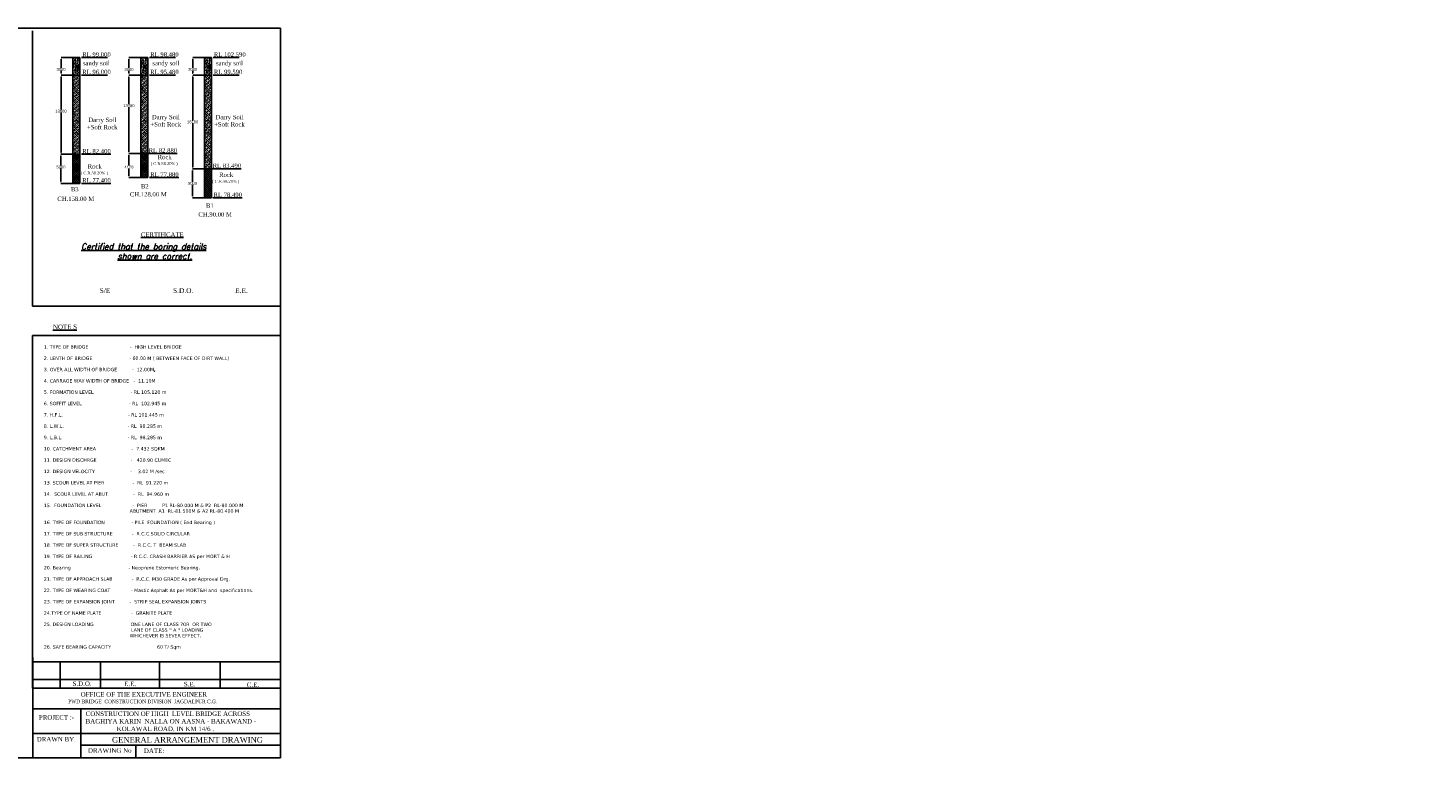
# Model space of a CAD drawing. Header units: millimetres. Extents: x -20950785 to 43207042, y -3207472 to 3168443.
# Tile 21 of 89: x 8095242 to 8335760, y -1027376 to -902047. Entities that reach past the tile are written whole.
import ezdxf

# ---------------------------------------------------------------- set-up
doc = ezdxf.new("R2010")
doc.units = ezdxf.units.MM
doc.header["$LTSCALE"] = 60
doc.header["$MEASUREMENT"] = 0
doc.styles.add('style1', font='txt.shx', dxfattribs={"height": 1})
doc.dimstyles.get("Standard").update_dxf_attribs({"dimtxt": 400, "dimasz": 215, "dimexe": 0.18, "dimexo": 0.0625, "dimgap": 0.09, "dimtad": 0, "dimtih": 1, "dimtoh": 1, "dimdec": 0, "dimzin": 4, "dimdsep": 46, "dimtxsty": 'Standard', "dimblk": 'OPEN90', "dimcen": 0, "dimadec": 0, "dimazin": 1, "dimtfac": 1, "dimtdec": 0, "dimtix": 1, "dimtofl": 0, "dimtmove": 0, "dimatfit": 3, "dimldrblk": 'OPEN30', "dimfxl": 1, "dimtolj": 1, "dimtzin": 0, "dimarcsym": 0})

# ---------------------------------------------------------------- blocks, each defined once
blk = doc.blocks.new('*D194')
at = {"color": 0, "linetype": 'Continuous', "lineweight": -2, "transparency": 16777216}
for p, q in [((8102934, -907115), (8100919, -907115)), ((8100920, -907415), (8100920, -908907)), ((8102934, -910115), (8100919, -910115)), ((8100920, -909815), (8100920, -909407))]:
    blk.add_line(p, q, dxfattribs=at)
for points in [[(8100870, -907415), (8100970, -907415), (8100920, -907115)], [(8100870, -909815), (8100970, -909815), (8100920, -910115)]]:
    blk.add_solid(points, dxfattribs=at)
at = {"layer": 'Defpoints', "color": 0, "linetype": 'Continuous', "lineweight": -2, "transparency": 16777216}
for p in [(8102934, -907115), (8100920, -910115), (8102934, -910115)]:
    blk.add_point(p, dxfattribs=at)
at = {"color": 0, "linetype": 'Continuous', "transparency": 16777216, "insert": (8100920, -909157), "char_height": 500, "attachment_point": 5}
blk.add_mtext('\\A1;3000', dxfattribs=at)
blk = doc.blocks.new('*D141')
at = {"color": 0, "linetype": 'Continuous', "lineweight": -2, "transparency": 16777216}
for p, q in [((8102934, -910115), (8100912, -910115)), ((8100913, -910415), (8100913, -916064)), ((8100913, -923415), (8100913, -916564)), ((8102934, -923715), (8100912, -923715))]:
    blk.add_line(p, q, dxfattribs=at)
for points in [[(8100863, -910415), (8100963, -910415), (8100913, -910115)], [(8100863, -923415), (8100963, -923415), (8100913, -923715)]]:
    blk.add_solid(points, dxfattribs=at)
at = {"layer": 'Defpoints', "color": 0, "linetype": 'Continuous', "lineweight": -2, "transparency": 16777216}
for p in [(8102934, -910115), (8100913, -923715), (8102934, -923715)]:
    blk.add_point(p, dxfattribs=at)
at = {"color": 0, "linetype": 'Continuous', "transparency": 16777216, "insert": (8100913, -916314), "char_height": 500, "attachment_point": 5}
blk.add_mtext('\\A1;13600', dxfattribs=at)
blk = doc.blocks.new('*D195')
at = {"color": 0, "linetype": 'Continuous', "lineweight": -2, "transparency": 16777216}
for p, q in [((8102934, -923715), (8100904, -923715)), ((8100904, -924015), (8100904, -925668)), ((8100904, -928415), (8100904, -926168)), ((8102934, -928715), (8100904, -928715))]:
    blk.add_line(p, q, dxfattribs=at)
for points in [[(8100854, -924015), (8100954, -924015), (8100904, -923715)], [(8100854, -928415), (8100954, -928415), (8100904, -928715)]]:
    blk.add_solid(points, dxfattribs=at)
at = {"layer": 'Defpoints', "color": 0, "linetype": 'Continuous', "lineweight": -2, "transparency": 16777216}
for p in [(8100904, -923715), (8102934, -923715), (8102934, -928715)]:
    blk.add_point(p, dxfattribs=at)
at = {"color": 0, "linetype": 'Continuous', "transparency": 16777216, "insert": (8100904, -925918), "char_height": 500, "attachment_point": 5}
blk.add_mtext('\\A1;5000', dxfattribs=at)
blk = doc.blocks.new('*D196')
at = {"color": 0, "linetype": 'Continuous', "lineweight": -2, "transparency": 16777216}
for p, q in [((8114607, -907115), (8112593, -907115)), ((8112593, -907415), (8112593, -908907)), ((8112593, -909815), (8112593, -909407)), ((8114607, -910115), (8112593, -910115))]:
    blk.add_line(p, q, dxfattribs=at)
for points in [[(8112543, -907415), (8112643, -907415), (8112593, -907115)], [(8112543, -909815), (8112643, -909815), (8112593, -910115)]]:
    blk.add_solid(points, dxfattribs=at)
at = {"layer": 'Defpoints', "color": 0, "linetype": 'Continuous', "lineweight": -2, "transparency": 16777216}
for p in [(8114607, -907115), (8112593, -910115), (8114607, -910115)]:
    blk.add_point(p, dxfattribs=at)
at = {"color": 0, "linetype": 'Continuous', "transparency": 16777216, "insert": (8112593, -909157), "char_height": 500, "attachment_point": 5}
blk.add_mtext('\\A1;3000', dxfattribs=at)
blk = doc.blocks.new('*D142')
at = {"color": 0, "linetype": 'Continuous', "lineweight": -2, "transparency": 16777216}
for p, q in [((8114607, -910115), (8112578, -910115)), ((8112578, -910415), (8112578, -915135)), ((8112578, -923295), (8112578, -915635)), ((8114607, -923595), (8112578, -923595))]:
    blk.add_line(p, q, dxfattribs=at)
for points in [[(8112528, -910415), (8112628, -910415), (8112578, -910115)], [(8112528, -923295), (8112628, -923295), (8112578, -923595)]]:
    blk.add_solid(points, dxfattribs=at)
at = {"layer": 'Defpoints', "color": 0, "linetype": 'Continuous', "lineweight": -2, "transparency": 16777216}
for p in [(8114607, -910115), (8112578, -923595), (8114607, -923595)]:
    blk.add_point(p, dxfattribs=at)
at = {"color": 0, "linetype": 'Continuous', "transparency": 16777216, "insert": (8112578, -915385), "char_height": 500, "attachment_point": 5}
blk.add_mtext('\\A1;13480', dxfattribs=at)
blk = doc.blocks.new('*D197')
at = {"color": 0, "linetype": 'Continuous', "lineweight": -2, "transparency": 16777216}
for p, q in [((8114607, -923595), (8112578, -923595)), ((8112578, -923895), (8112578, -925668)), ((8112578, -927415), (8112578, -926168)), ((8114607, -927715), (8112578, -927715))]:
    blk.add_line(p, q, dxfattribs=at)
for points in [[(8112528, -923895), (8112628, -923895), (8112578, -923595)], [(8112528, -927415), (8112628, -927415), (8112578, -927715)]]:
    blk.add_solid(points, dxfattribs=at)
at = {"layer": 'Defpoints', "color": 0, "linetype": 'Continuous', "lineweight": -2, "transparency": 16777216}
for p in [(8112578, -923595), (8114607, -923595), (8114607, -927715)]:
    blk.add_point(p, dxfattribs=at)
at = {"color": 0, "linetype": 'Continuous', "transparency": 16777216, "insert": (8112578, -925918), "char_height": 500, "attachment_point": 5}
blk.add_mtext('\\A1;4120', dxfattribs=at)
blk = doc.blocks.new('*D198')
at = {"color": 0, "linetype": 'Continuous', "lineweight": -2, "transparency": 16777216}
for p, q in [((8125550, -907115), (8123536, -907115)), ((8123536, -907415), (8123536, -908907)), ((8123536, -909815), (8123536, -909407)), ((8125550, -910115), (8123536, -910115))]:
    blk.add_line(p, q, dxfattribs=at)
for points in [[(8123486, -907415), (8123586, -907415), (8123536, -907115)], [(8123486, -909815), (8123586, -909815), (8123536, -910115)]]:
    blk.add_solid(points, dxfattribs=at)
at = {"layer": 'Defpoints', "color": 0, "linetype": 'Continuous', "lineweight": -2, "transparency": 16777216}
for p in [(8125551, -907115), (8123536, -910115), (8125551, -910115)]:
    blk.add_point(p, dxfattribs=at)
at = {"color": 0, "linetype": 'Continuous', "transparency": 16777216, "insert": (8123536, -909157), "char_height": 500, "attachment_point": 5}
blk.add_mtext('\\A1;3000', dxfattribs=at)
blk = doc.blocks.new('*D154')
at = {"color": 0, "linetype": 'Continuous', "lineweight": -2, "transparency": 16777216}
for p, q in [((8125550, -910115), (8123536, -910115)), ((8123536, -910415), (8123536, -917915)), ((8123536, -925915), (8123536, -918415)), ((8125550, -926215), (8123536, -926215))]:
    blk.add_line(p, q, dxfattribs=at)
for points in [[(8123486, -910415), (8123586, -910415), (8123536, -910115)], [(8123486, -925915), (8123586, -925915), (8123536, -926215)]]:
    blk.add_solid(points, dxfattribs=at)
at = {"layer": 'Defpoints', "color": 0, "linetype": 'Continuous', "lineweight": -2, "transparency": 16777216}
for p in [(8123536, -910115), (8125551, -910115), (8125551, -926215)]:
    blk.add_point(p, dxfattribs=at)
at = {"color": 0, "linetype": 'Continuous', "transparency": 16777216, "insert": (8123536, -918165), "char_height": 500, "attachment_point": 5}
blk.add_mtext('\\A1;16100', dxfattribs=at)
blk = doc.blocks.new('*D199')
at = {"color": 0, "linetype": 'Continuous', "lineweight": -2, "transparency": 16777216}
for p, q in [((8125550, -926215), (8123509, -926215)), ((8123509, -926515), (8123509, -928465)), ((8123509, -930915), (8123509, -928965)), ((8125550, -931215), (8123509, -931215))]:
    blk.add_line(p, q, dxfattribs=at)
for points in [[(8123459, -926515), (8123559, -926515), (8123509, -926215)], [(8123459, -930915), (8123559, -930915), (8123509, -931215)]]:
    blk.add_solid(points, dxfattribs=at)
at = {"layer": 'Defpoints', "color": 0, "linetype": 'Continuous', "lineweight": -2, "transparency": 16777216}
for p in [(8125551, -926215), (8123509, -931215), (8125551, -931215)]:
    blk.add_point(p, dxfattribs=at)
at = {"color": 0, "linetype": 'Continuous', "transparency": 16777216, "insert": (8123509, -928715), "char_height": 500, "attachment_point": 5}
blk.add_mtext('\\A1;5000', dxfattribs=at)

msp = doc.modelspace()

# ---------------------------------------------------------------- hatches: boundary and pattern name
at = {"linetype": 'Continuous'}
h = msp.add_hatch(dxfattribs=at)
h.set_pattern_fill('AR-CONC', color=1, scale=80)
h.set_pattern_definition([(50, (590582.72, -677242.57), (573.808146, -50.201708), [60, -660]), (355, (590582.7, -677242.57), (-111.001067, 601.753707), [48, -528]), (100.4514445, (590630.54, -677246.75), (462.807077, 551.551993), [50.992154, -560.91369]), (46.1842, (590582.7, -677082.6), (853.793065, -132.415425), [90, -990]), (96.635635, (590653.9, -677093.6), (747.72956, 779.29488), [76.48827, -841.37101]), (351.184164, (590582.7, -677082.6), (747.72956, 779.29488), [72, -792]), (21, (590662.72, -677122.57), (477.525642, -322.095113), [60, -660]), (326, (590662.7, -677122.57), (194.652266, 580.120036), [48, -528]), (71.451445, (590702.5, -677149.4), (672.1779, 258.024922), [50.99215, -560.91369]), (37.5, (590582.72, -677242.57), (9.727884, 266.315083), [0, -521.6, 0, -536, 0, -530]), (7.5, (590582.72, -677242.57), (210.45563, 315.52937), [0, -305.6, 0, -509.6, 0, -202]), (327.5, (590404.32, -677242.57), (427.057949, -18.0438974), [0, -200, 0, -624, 0, -828]), (317.5, (590324.32, -677242.57), (466.548935, 80.083986), [0, -260, 0, -414.4, 0, -588])])
h.paths.add_polyline_path([(8104133.6, -907114.9), (8102933.6, -907114.9), (8102933.6, -910114.9), (8104133.6, -910114.9)])
h = msp.add_hatch(dxfattribs=at)
h.set_pattern_fill('AR-CONC', color=1, scale=80)
h.set_pattern_definition([(50, (602256.48, -677242.57), (573.808146, -50.201708), [60, -660]), (355, (602256.5, -677242.57), (-111.001067, 601.753707), [48, -528]), (100.4514445, (602304.3, -677246.75), (462.807077, 551.551993), [50.992154, -560.91369]), (46.1842, (602256.5, -677082.6), (853.793065, -132.415425), [90, -990]), (96.635635, (602327.6, -677093.6), (747.72956, 779.29488), [76.48827, -841.37101]), (351.184164, (602256.5, -677082.6), (747.72956, 779.29488), [72, -792]), (21, (602336.48, -677122.57), (477.525642, -322.095113), [60, -660]), (326, (602336.5, -677122.57), (194.652266, 580.120036), [48, -528]), (71.451445, (602376.27, -677149.4), (672.1779, 258.024922), [50.99215, -560.91369]), (37.5, (602256.48, -677242.57), (9.727884, 266.315083), [0, -521.6, 0, -536, 0, -530]), (7.5, (602256.48, -677242.57), (210.45563, 315.52937), [0, -305.6, 0, -509.6, 0, -202]), (327.5, (602078.08, -677242.57), (427.057949, -18.0438974), [0, -200, 0, -624, 0, -828]), (317.5, (601998.08, -677242.57), (466.548935, 80.083986), [0, -260, 0, -414.4, 0, -588])])
h.paths.add_polyline_path([(8115807.4, -907114.9), (8114607.4, -907114.9), (8114607.4, -910114.9), (8115807.4, -910114.9)])
h = msp.add_hatch(dxfattribs=at)
h.set_pattern_fill('AR-CONC', color=1, scale=80)
h.set_pattern_definition([(50, (613199.6, -677242.57), (573.808146, -50.201708), [60, -660]), (355, (613199.6, -677242.57), (-111.001067, 601.753707), [48, -528]), (100.4514445, (613247.4, -677246.75), (462.807077, 551.551993), [50.992154, -560.91369]), (46.1842, (613199.6, -677082.6), (853.793065, -132.415425), [90, -990]), (96.635635, (613270.75, -677093.6), (747.72956, 779.29488), [76.48827, -841.37101]), (351.184164, (613199.6, -677082.6), (747.72956, 779.29488), [72, -792]), (21, (613279.6, -677122.57), (477.525642, -322.095113), [60, -660]), (326, (613279.6, -677122.57), (194.652266, 580.120036), [48, -528]), (71.451445, (613319.4, -677149.4), (672.1779, 258.024922), [50.99215, -560.91369]), (37.5, (613199.6, -677242.57), (9.727884, 266.315083), [0, -521.6, 0, -536, 0, -530]), (7.5, (613199.6, -677242.57), (210.45563, 315.52937), [0, -305.6, 0, -509.6, 0, -202]), (327.5, (613021.2, -677242.57), (427.057949, -18.0438974), [0, -200, 0, -624, 0, -828]), (317.5, (612941.2, -677242.57), (466.548935, 80.083986), [0, -260, 0, -414.4, 0, -588])])
h.paths.add_polyline_path([(8126750.5, -907114.9), (8125550.5, -907114.9), (8125550.5, -910114.9), (8126750.5, -910114.9)])
h = msp.add_hatch(dxfattribs=at)
h.set_pattern_fill('ANSI33', color=1, scale=2000)
h.set_pattern_definition([(45, (590582.7, -677242.57), (-353.55339, 353.55339), []), (45, (590936.3, -677242.57), (-353.55339, 353.55339), [250, -125])])
h.paths.add_polyline_path([(8104133.6, -910114.9), (8102933.6, -910114.9), (8102933.6, -923714.9), (8104133.6, -923714.9)])
h = msp.add_hatch(dxfattribs=at)
h.set_pattern_fill('ANSI33', color=1, scale=2000)
h.set_pattern_definition([(45, (602256.5, -677242.57), (-353.55339, 353.55339), []), (45, (602610.03, -677242.57), (-353.55339, 353.55339), [250, -125])])
h.paths.add_polyline_path([(8115807.4, -910114.9), (8114607.4, -910114.9), (8114607.4, -923714.9), (8115807.4, -923714.9)])
h = msp.add_hatch(dxfattribs=at)
h.set_pattern_fill('ANSI33', color=1, scale=2000)
h.set_pattern_definition([(45, (613199.6, -677242.57), (-353.55339, 353.55339), []), (45, (613553.15, -677242.57), (-353.55339, 353.55339), [250, -125])])
h.paths.add_polyline_path([(8126750.5, -910114.9), (8125550.5, -910114.9), (8125550.5, -926214.9), (8126750.5, -926214.9)])
h = msp.add_hatch(dxfattribs=at)
h.set_pattern_fill('ANSI37', color=1, scale=2000)
h.set_pattern_definition([(45, (590582.72, -677242.57), (-176.776695, 176.776695), []), (135, (590582.72, -677242.57), (-176.776695, -176.776695), [])])
h.paths.add_polyline_path([(8104133.6, -923714.9), (8102933.6, -923714.9), (8102933.6, -928714.9), (8104133.6, -928714.9)])
h = msp.add_hatch(dxfattribs=at)
h.set_pattern_fill('ANSI37', color=1, scale=2000)
h.set_pattern_definition([(45, (602256.48, -677242.57), (-176.776695, 176.776695), []), (135, (602256.48, -677242.57), (-176.776695, -176.776695), [])])
h.paths.add_polyline_path([(8114607.4, -927714.9), (8115807.4, -927714.9), (8115807.4, -923594.9), (8114607.4, -923594.9)])
h = msp.add_hatch(dxfattribs=at)
h.set_pattern_fill('ANSI37', color=1, scale=2000)
h.set_pattern_definition([(45, (663080.53, -680190.65), (-176.776695, 176.776695), []), (135, (663080.53, -680190.65), (-176.776695, -176.776695), [])])
h.paths.add_polyline_path([(8126750.5, -926214.9), (8125550.5, -926214.9), (8125550.5, -931214.9), (8126750.5, -931214.9)])

# ---------------------------------------------------------------- linework, layer by layer
at = {"color": 1, "linetype": 'Continuous'}
for p, q in [((7967120, -902047.4), (8138623.7, -902047.4)), ((8096032.9, -949810.1), (8096032.9, -902504.8)), ((8138623.7, -902047.4), (8138623.7, -1027375.6)), ((8102933.6, -907114.9), (8104133.6, -907114.9)), ((8102933.6, -928714.9), (8102933.6, -907114.9)), ((8104133.6, -907114.9), (8104133.6, -928714.9)), ((8104419.2, -907114.9), (8108914.8, -907114.9)), ((8114607.4, -907114.9), (8115807.4, -907114.9)), ((8114607.4, -927714.9), (8114607.4, -907114.9)), ((8115807.4, -907114.9), (8115807.4, -927714.9)), ((8116093, -907114.9), (8120588.5, -907114.9)), ((8125550.5, -907114.9), (8126750.5, -907114.9)), ((8125550.5, -931214.9), (8125550.5, -907114.9)), ((8126750.5, -907114.9), (8126750.5, -931214.9)), ((8127036.1, -907114.9), (8131531.7, -907114.9)), ((8102933.6, -910114.9), (8104133.6, -910114.9)), ((8104419.2, -910114.9), (8108914.8, -910114.9)), ((8114607.4, -910114.9), (8115807.4, -910114.9)), ((8116093, -910114.9), (8120588.5, -910114.9)), ((8125550.5, -910114.9), (8126750.5, -910114.9)), ((8127036.1, -910114.9), (8131531.7, -910114.9)), ((8102933.6, -923714.9), (8104133.6, -923714.9)), ((8104419.2, -923714.9), (8109473.8, -923714.9)), ((8114607.4, -923594.9), (8115807.4, -923594.9)), ((8115825.2, -923595.8), (8120879.7, -923593.9)), ((8114607.4, -927714.9), (8115807.4, -927714.9)), ((8115807.4, -927714.9), (8114607.4, -927714.9)), ((8116093, -927714.9), (8121147.5, -927714.9)), ((8125550.5, -926214.9), (8126750.5, -926214.9)), ((8126820.1, -926214.9), (8131874.6, -926214.9)), ((8104133.6, -928714.9), (8102933.6, -928714.9)), ((8104419.2, -928714.9), (8109473.8, -928714.9)), ((8125550.5, -931214.9), (8126750.5, -931214.9)), ((8126968.9, -931211.5), (8132023.5, -931211.5)), ((8138623.7, -949810.1), (8096032.9, -949810.1)), ((8096039.5, -954849.3, -6141.1), (8096039.5, -1015412.1, -6141.1)), ((8096039.5, -954849.3, -6141.1), (8138623.7, -954849.3, -6141.1)), ((8096048.3, -1010115.8, -6141.1), (8096048.3, -1027375.6, -6141.1)), ((8096039.5, -1010875.5, -6141.1), (8138623.7, -1010875.5, -6141.1)), ((8100749.2, -1010875.5, -6141.1), (8100749.2, -1015412.1, -6141.1)), ((8107696, -1014091.1, -6141.1), (8107696, -1010875.5, -6141.1)), ((8107696, -1010875.5, -6141.1), (8107696, -1015412.1, -6141.1)), ((8117821, -1014091.1, -6141.1), (8117821, -1010875.5, -6141.1)), ((8117821, -1010875.5, -6141.1), (8117821, -1015412.1, -6141.1)), ((8128282.7, -1010875.5, -6141.1), (8128282.7, -1015412.1, -6141.1)), ((8096039.5, -1013926.7, -6141.1), (8138623.7, -1013926.7, -6141.1)), ((8096039.5, -1015412.1, -6141.1), (8138623.7, -1015412.1, -6141.1)), ((8096048.3, -1018924.1, -6141.1), (8099251, -1018924.1, -6141.1)), ((8099251, -1018924.1, -6141.1), (8138623.7, -1018924.1, -6141.1)), ((8104292.7, -1018928.8), (8104292.7, -1027375.6)), ((8096048.3, -1023152.2, -3244), (8099251, -1023152.2, -2060.9)), ((8099251, -1023152.2), (8138623.7, -1023152.2, 14543.9)), ((8104292.7, -1025177.2, -19366), (8138623.7, -1025177.2, -461.4)), ((8113780.1, -1025177.2, -6141.1), (8113780.1, -1027375.6, -6141.1)), ((7967120, -1027375.6), (8138623.7, -1027375.6))]:
    msp.add_line(p, q, dxfattribs=at)

# ---------------------------------------------------------------- texts
at = {"color": 1, "linetype": 'Continuous', "char_height": 750, "attachment_point": 1}
for s, insert in [('{\\fTimes New Roman|b0|i0|c0|p18; RL 99.000}', (8104270.2, -906214.1)), ('{\\fTimes New Roman|b0|i0|c0|p18; RL 98.480}', (8115943.9, -906214.1)), ('{\\fTimes New Roman|b0|i0|c0|p18; RL 102.590}', (8126887, -906214.1)), ('{\\fTimes New Roman|b0|i0|c0|p18;sandy soil}', (8104674, -907716.4)), ('{\\fTimes New Roman|b0|i0|c0|p18;sandy soil}', (8116608, -907716.4)), ('{\\fTimes New Roman|b0|i0|c0|p18;sandy soil}', (8127551.1, -907716.4)), ('{\\fTimes New Roman|b0|i0|c0|p18; RL 96.000}', (8104270.2, -909214.1)), ('{\\fTimes New Roman|b0|i0|c0|p18; RL 95.480}', (8115943.9, -909214.1)), ('{\\fTimes New Roman|b0|i0|c0|p18; RL 99.590}', (8126887, -909214.1)), ('{\\fTimes New Roman|b0|i0|c0|p18; RL 82.400}', (8104270.2, -922814.1)), ('{\\fTimes New Roman|b0|i0|c0|p18; RL 82.880}', (8115676.1, -922693.2)), ('{\\fTimes New Roman|b0|i0|c0|p18; RL 83.490}', (8126671, -925314.1)), ('{\\fTimes New Roman|b0|i0|c0|p18; RL 77.400}', (8104270.2, -927814.1)), ('{\\fTimes New Roman|b0|i0|c0|p18; RL 77.880}', (8115943.9, -926814.1)), ('{\\fTimes New Roman|b0|i0|c0|p18;B3}', (8102603.1, -929356)), ('{\\fTimes New Roman|b0|i0|c0|p18;CH.128.00 M}', (8112741.9, -930223.6)), ('{\\fTimes New Roman|b0|i0|c0|p18;B2}', (8114632.5, -928834.5)), ('{\\fTimes New Roman|b0|i0|c0|p18; RL 78.490}', (8126819.9, -930310.7)), ('{\\fTimes New Roman|b0|i0|c0|p18;CH.158.00 M}', (8100288.4, -931001.7)), ('{\\fTimes New Roman|b0|i0|c0|p18;B1}', (8125814.6, -932158.3)), ('{\\fTimes New Roman|b0|i0|c0|p18;CH.90.00 M}', (8124514.5, -933678.7)), ('{\\fTimes New Roman|b0|i0|c0|p18;\\LCERTIFICATE}', (8114645.5, -937134.3))]:
    msp.add_mtext(s, dxfattribs=dict(at, insert=insert))
at = {"color": 1, "linetype": 'Continuous', "attachment_point": 1}
for s, insert, char_height, width in [('\\pi703.0416;{\\fTimes New Roman|b0|i0|c0|p18;Darry Soil \\P\\pi468.6328;+Soft Rock \\P\\pi0;      }', (8104903.3, -917442.6), 750, 6008.823), ('\\pi703.0416;{\\fTimes New Roman|b0|i0|c0|p18;Darry Soil \\P\\pi468.6328;+Soft Rock \\P\\pi0;      }', (8115807.4, -916961), 750, 6008.823), ('\\pi703.0416;{\\fTimes New Roman|b0|i0|c0|p18;Darry Soil \\P\\pi468.6328;+Soft Rock \\P\\pi0;      }', (8126750.5, -916961), 750, 6008.823), ('\\pi3810.83777;{\\fTimes New Roman|b0|i0|c0|p18; Rock\\P\\pi2906.08624;\\H0.66667x;( C.R.58.20% )\\H1.5x; \\P\\pi0;      }', (8101408.7, -925429.9), 750, 10242.62), ('\\pi3810.83777;{\\fTimes New Roman|b0|i0|c0|p18; Rock\\P\\pi2906.08624;\\H0.66667x;( C.R.58.20% )\\H1.5x; \\P\\pi0;      }', (8113413.8, -923826), 750, 10242.62), ('\\pi3810.83777;{\\fTimes New Roman|b0|i0|c0|p18; Rock\\P\\pi2906.08624;\\H0.66667x;( C.R.58.20% )\\H1.5x; \\P\\pi0;      }', (8123978, -926871.8), 750, 10242.62), ('\\pi175.74291;{\\Fitalic|c0;\\LCertified that the boring details  \\P\\pi6437.64767;shown are correct.}', (8104183.5, -939065.2), 1000, 28256.248)]:
    msp.add_mtext(s, dxfattribs=dict(at, insert=insert, char_height=char_height, width=width))
at = {"color": 1, "linetype": 'Continuous', "attachment_point": 1, "style": 'style1'}
for s, insert, char_height in [('{\\fTimes New Roman|b0|i0|c0|p18;S/E                       }', (8107560.8, -946715.5), 829.44), ('{\\fTimes New Roman|b0|i0|c0|p18;S.D.O.                         }', (8120162.9, -946715.5), 829.44), ('{\\fTimes New Roman|b0|i0|c0|p18;E.E.                        }', (8130814.8, -946715.5), 829.44), ('{\\fTimes New Roman|b0|i0|c0|p18;\\LNOTE S}', (8099536.7, -952971.4, -6141.1), 777.6), ('{\\fTimes New Roman|b0|i0|c0|p18;S.D.O.                         }', (8102906.3, -1014230.4, 10733.9), 777.6), ('{\\fTimes New Roman|b0|i0|c0|p18;E.E.                         }', (8111762.4, -1014264.6, -6141.1), 777.6), ('{\\fTimes New Roman|b0|i0|c0|p18;S.E.                         }', (8122015.7, -1014303.9, -6141.1), 777.6), ('{\\fTimes New Roman|b0|i0|c0|p18;C.E.                         }', (8132829.8, -1014422.8, -6141.1), 777.6), ('{\\fTimes New Roman|b0|i0|c0|p18;                      OFFICE OF THE EXECUTIVE ENGINEER \\P       \\H0.7813x;          PWD BRIDGE  CONSTRUCTION DIVISION  JAGDALPUR C.G. \\H1.28x;  }', (8097755.2, -1016072.5, -19641.1), 777.6), ('{\\fTimes New Roman|b0|i0|c0|p18;PROJECT :-                       }', (8097116.7, -1020014.4, -23016.1), 777.6), ('{\\fTimes New Roman|b0|i0|c0|p18;DRAWN BY                        }', (8096749, -1023767.7, 10733.9), 777.6), ('{\\fTimes New Roman|b0|i0|c0|p18;GENERAL ARRANGEMENT DRAWING                       }', (8109675.3, -1023772.5, -6141.1), 972), ('{\\fTimes New Roman|b0|i0|c0|p18;DRAWING No                      }', (8105543.4, -1025697.6, -6141.1), 777.6), ('{\\fTimes New Roman|b0|i0|c0|p18;DATE:                       }', (8115152.5, -1025743.6, 10733.9), 777.6)]:
    msp.add_mtext(s, dxfattribs=dict(at, insert=insert, char_height=char_height))
for s, insert, char_height, width in [("{\\fVerdana|b0|i0|c0|p34;1. TYPE OF BRIDGE                            -  HIGH LEVEL BRIDGE\\P\\P2. LENTH OF BRIDGE                         - 60.00 M ( BETWEEN FACE OF DIRT WALL)}  {\\fVerdana|b0|i0|c0|p34;\\P\\P3. OVER ALL WIDTH OF BRIDGE          -  12.00M}.\\P{\\fVerdana|b0|i0|c0|p34;\\P4. CARRAGE WAY WIDTH OF BRIDGE   -  11.10M             \\P\\P5. FORMATION LEVEL                         - RL 105.120 m\\P\\P6. SOFFIT LEVEL                                - RL  102.945 m\\P\\P7. H.F.L.                                            - RL 101.445 m\\P\\P8. L.W.L.                                           - RL  98.285 m\\P\\P9. L.B.L.                                            - RL  98.285 m\\P\\P10. CATCHMENT AREA                        -  7.432 SQKM\\P\\P11. DESIGN DISCHRGE                       -   420.90 CUMEC\\P\\P12. DESIGN VELOCITY                        -    3.02 M /sec\\P\\P13. SCOUR LEVEL AT PIER                   -  RL  91.220 m \\P\\P14.  SCOUR LEVEL AT ABUT.                -  RL  94.960 m\\P\\P15.  FOUNDATION LEVEL                     -  PIER          \\C7;P1 RL-80.000 M & P2  RL-80.000 M\\P                                                          ABUTMENT  A1  RL-81.500M & A2 RL-80.400 M\\C256;\\P\\P16. TYPE OF FOUNDATION                  - PILE  FOUNDATION ( End Bearing ) \\P\\P17. TYPE OF SUB STRUCTURE             -  R.C.C.SOLID CIRCULAR             \\P\\P18. TYPE OF SUPER STRUCTURE          -  R.C.C. T  BEAM SLAB \\P\\P19. TYPE OF RAILING                          - R.C.C. CRASH BARRIER AS per MORT & H\\P\\P20. Bearing                                       - Neoprene Estomeric Bearing.\\P\\P21. TYPE OF APPROACH SLAB             -  R.C.C. M30 GRADE As per Approval Drg.\\P\\P22. TYPE OF WEARING COAT              - Mastic Asphalt As per MORT&H and  specifications.\\P                                                                                    \\P23. TYPE OF EXPANSION JOINT          -  STRIP SEAL EXPANSION JOINTS  \\P\\P24.TYPE OF NAME PLATE                    -  GRANITE PLATE \\P\\P25. DESIGN LOADING                         ONE LANE OF CLASS 70R  OR TWO\\P                                                           LANE OF CLASS '' A '' LOADING  \\P                                                          WHICHEVER IS SEVER EFFECT.\\P\\P26. SAFE BEARING CAPACITY                               60 T/ Sqm\\P }     ", (8097956.9, -956500.5, 17483.9), 583.2, 36933.103), ('{\\fTimes New Roman|b0|i0|c0|p18;CONSTRUCTION OF HIGH  LEVEL BRIDGE ACROSS \\PBAGHIYA KARIN  NALLA ON AASNA - BAKAWAND -                      KOLAWAL ROAD. IN KM 14/6 .           }', (8105137.4, -1019387.3, -23016.1), 777.6, 29791.853)]:
    msp.add_mtext(s, dxfattribs=dict(at, insert=insert, char_height=char_height, width=width))

# ---------------------------------------------------------------- dimensions: what is measured, and where the dimension line sits
at = {"color": 1, "linetype": 'Continuous'}
for base, p1, p2, picture, middle in [((8100919.6, -910114.9), (8102933.6, -907114.9), (8102933.6, -910114.9), '*D194', (8100919.6, -909157)), ((8112593.3, -910114.9), (8114607.4, -907114.9), (8114607.4, -910114.9), '*D196', (8112593.3, -909157)), ((8123536.5, -910114.9), (8125550.5, -907114.9), (8125550.5, -910114.9), '*D198', (8123536.5, -909157)), ((8100912.5, -923714.9), (8102933.6, -910114.9), (8102933.6, -923714.9), '*D141', (8100912.5, -916314.1)), ((8112577.7, -923594.9), (8114607.4, -910114.9), (8114607.4, -923594.9), '*D142', (8112577.7, -915384.8)), ((8100904, -923714.9), (8102933.6, -928714.9), (8102933.6, -923714.9), '*D195', (8100904, -925917.8)), ((8112577.7, -923594.9), (8114607.4, -927714.9), (8114607.4, -923594.9), '*D197', (8112577.7, -925917.8))]:
    dim = msp.add_linear_dim(base=base, p1=p1, p2=p2, angle=90, dimstyle='Standard', override={"dimtxt": 500, "dimasz": 300, "dimfxl": 300}, dxfattribs=at)
    dim.commit()
    dim.dimension.update_dxf_attribs({"geometry": picture, "text_midpoint": middle, "dimtype": 160})
for base, p2, picture, middle in [((8123536.5, -910114.9), (8125550.5, -910114.9), '*D154', (8123536.5, -918164.9)), ((8123508.9, -931214.9), (8125550.5, -931214.9), '*D199', (8123508.9, -928714.9))]:
    dim = msp.add_linear_dim(base=base, p1=(8125550.5, -926214.9), p2=p2, angle=90, dimstyle='Standard', override={"dimtxt": 500, "dimasz": 300, "dimfxl": 300}, dxfattribs=at)
    dim.commit()
    dim.dimension.update_dxf_attribs({"geometry": picture, "text_midpoint": middle})

doc.saveas('drawing.dxf')
